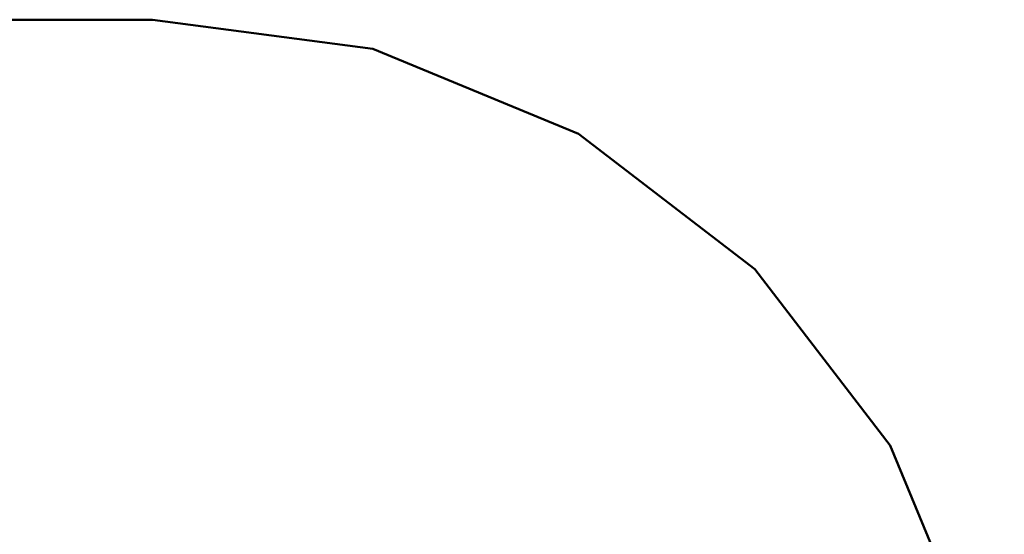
# Model space of a CAD drawing. Header units: millimetres. Extents: x -219 to 219, y -219 to 248.
# Tile 149 of 256: x -140.39 to -137.5, y -186 to -184.49. Entities that reach past the tile are written whole.
import ezdxf

# ---------------------------------------------------------------- set-up
doc = ezdxf.new("R2010")
doc.units = ezdxf.units.MM
doc.layers.add('M-EQPM', color=50, linetype='Continuous', lineweight=30)

# ---------------------------------------------------------------- blocks, each defined once
blk = doc.blocks.new('FamilyGeomCombination_10618-3D View')
at = {"layer": 'M-EQPM', "lineweight": 40}
mesh = blk.add_polyface(dxfattribs=at)
corners = [(-150, -184.4858), (-140.0004, -184.4858), (-140.0004, -184.4858, 5), (-150, -184.4858, 5)]
mesh.append_faces([[corners[k] for k in face] for face in [(0, 1, 2, 3)]])
mesh = blk.add_polyface(dxfattribs=at)
corners = [(-140.0004, -184.4858, 5), (-140.0004, -184.4858), (-139.3534, -184.5709), (-138.7504, -184.8207), (-138.2327, -185.218), (-137.8354, -185.7358), (-137.5856, -186.3387), (-137.5004, -186.9858), (-137.5856, -187.6328), (-137.8354, -188.2357), (-138.2327, -188.7535), (-138.7504, -189.1508), (-139.3534, -189.4006), (-140.0004, -189.4857), (-140.0004, -189.4857, 5), (-139.3534, -189.4006, 5), (-138.7504, -189.1508, 5), (-138.2327, -188.7535, 5), (-137.8354, -188.2357, 5), (-137.5856, -187.6328, 5), (-137.5004, -186.9858, 5), (-137.5856, -186.3387, 5), (-137.8354, -185.7358, 5), (-138.2327, -185.218, 5), (-138.7504, -184.8207, 5), (-139.3534, -184.5709, 5)]
mesh.append_faces([[corners[k] for k in face] for face in [(15, 12, 13, 14), (2, 25, 0, 1)]], dxfattribs={"vtx0": -1})
mesh.append_faces([[corners[k] for k in face] for face in [(16, 11, 12, 15), (18, 9, 10, 17), (17, 10, 11, 16), (19, 8, 9, 18), (8, 19, 20, 7), (21, 6, 7, 20), (22, 5, 6, 21), (24, 3, 4, 23), (23, 4, 5, 22), (25, 2, 3, 24)]], dxfattribs={"vtx0": -1, "vtx2": -1})

msp = doc.modelspace()

# ---------------------------------------------------------------- block references
at = {"layer": 'M-EQPM', "lineweight": 40}
msp.add_blockref('FamilyGeomCombination_10618-3D View', (0, 0), dxfattribs=at)

doc.saveas('drawing.dxf')
